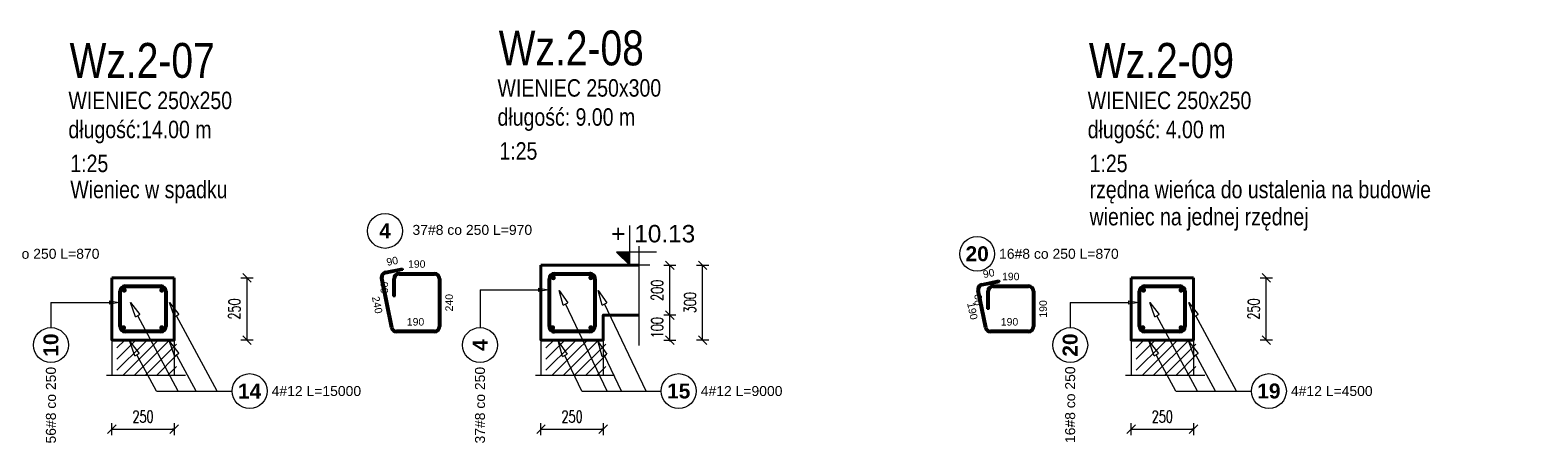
# Model space of a CAD drawing. Extents: x -1474 to 1682781, y -676111 to 75879.
# Tile 10 of 12: x 1676733 to 1682781, y -674090 to -672437. Entities that reach past the tile are written whole.
import ezdxf
from ezdxf.enums import TextEntityAlignment as Align

# ---------------------------------------------------------------- set-up
doc = ezdxf.new("R2010")
doc.units = 0
doc.header["$LTSCALE"] = 10
doc.header["$MEASUREMENT"] = 0
doc.linetypes.add('HIDDEN', pattern=[0.375, 0.25, -0.125])
for name, color, linetype, lineweight in [('P-Linia1', 3, 'Continuous', 40), ('P-Linia3', 6, 'Continuous', 60), ('P-Linia4', 253, 'Continuous', 5), ('P-Przerywana', 13, 'HIDDEN', 9), ('P-Szraf', 251, 'Continuous', 5), ('P-Wymiar', 254, 'Continuous', 9), ('RCAD_deskowanie', 3, 'Continuous', 40)]:
    doc.layers.add(name, color=color, linetype=linetype, lineweight=lineweight)
for name, color, linetype in [('RCAD_kształt pręta', 7, 'Continuous'), ('RCAD_opis kształtu pręta', 7, 'Continuous'), ('RCAD_opis rozkładu', 7, 'Continuous'), ('RCAD_pręt wyrzucony', 130, 'Continuous'), ('RCAD_pręty punktowe', 7, 'Continuous'), ('RCAD_symbole graficzne', 7, 'Continuous')]:
    doc.layers.add(name, color=color, linetype=linetype)
doc.styles.add('ROMANS', font='romans.shx', dxfattribs={"width": 0.7})
doc.styles.add('SIMPLEX', font='arial.ttf', dxfattribs={"width": 0.8})
doc.styles.add('style1', font='arial.ttf')
doc.styles.add('style3', font='arialbd.ttf')
doc.dimstyles.new('A25', dxfattribs={"dimscale": 27, "dimtxt": 1.75, "dimasz": 0.05, "dimexe": 0, "dimexo": 0, "dimgap": 1, "dimtad": 1, "dimdec": 4, "dimrnd": 0.1, "dimdsep": 46, "dimtxsty": 'ROMANS', "dimblk": '[[[[[[[[', "dimcen": 2, "dimdle": 2, "dimse1": 1, "dimse2": 1, "dimclrd": 256, "dimclrt": 1, "dimadec": 0, "dimazin": 0, "dimtfac": 1, "dimtdec": 4, "dimtix": 1, "dimtmove": 2, "dimatfit": 3, "dimldrblk": '[[[[[[[[', "dimfxl": 0, "dimtvp": 0.6, "dimtolj": 1, "dimlwd": -1, "dimarcsym": 0})

# ---------------------------------------------------------------- blocks, each defined once
blk = doc.blocks.new('[[[[[[[[')
at = {"layer": 'P-Wymiar'}
for p, q in [((-12.7, -12.7), (12.7, 12.7)), ((0, 0), (-4.6, 0)), ((0, 18), (0, -18))]:
    blk.add_line(p, q, dxfattribs=at)
blk = doc.blocks.new('*D167')
at = {"layer": 'Defpoints', "color": 0, "transparency": 16777216}
for p in [(1677310.7, -673431.2), (1677603, -673431.2), (1677204.2, -673681.2)]:
    blk.add_point(p, dxfattribs=at)
at = {"layer": 'P-Wymiar', "transparency": 16777216}
blk.add_line((1677603, -673679.9), (1677603, -673432.6), dxfattribs=at)
at = {"layer": 'P-Wymiar', "transparency": 16777216, "xscale": 1.35, "yscale": 1.35, "zscale": 1.35}
for p, rotation in [((1677603, -673431.2), 90), ((1677603, -673681.2), 270)]:
    blk.add_blockref('[[[[[[[[', p, dxfattribs=dict(at, rotation=rotation))
at = {"layer": 'P-Wymiar', "color": 1, "transparency": 16777216, "insert": (1677552.4, -673556.2), "char_height": 47.25, "attachment_point": 5, "rotation": 90, "style": 'ROMANS'}
blk.add_mtext('\\A1;250', dxfattribs=at)
blk = doc.blocks.new('*D168')
at = {"layer": 'Defpoints', "color": 0, "transparency": 16777216}
for p in [(1677060.7, -673751.6), (1677310.7, -673751.6), (1677310.7, -674039.1)]:
    blk.add_point(p, dxfattribs=at)
at = {"layer": 'P-Wymiar', "transparency": 16777216}
blk.add_line((1677062.1, -674039.1), (1677309.4, -674039.1), dxfattribs=at)
at = {"layer": 'P-Wymiar', "transparency": 16777216, "xscale": 1.35, "yscale": 1.35, "zscale": 1.35, "rotation": 180}
blk.add_blockref('[[[[[[[[', (1677060.7, -674039.1), dxfattribs=at)
at = {"layer": 'P-Wymiar', "transparency": 16777216, "xscale": 1.35, "yscale": 1.35, "zscale": 1.35}
blk.add_blockref('[[[[[[[[', (1677310.7, -674039.1), dxfattribs=at)
at = {"layer": 'P-Wymiar', "color": 1, "transparency": 16777216, "insert": (1677185.7, -673988.4), "char_height": 47.25, "attachment_point": 5, "style": 'ROMANS'}
blk.add_mtext('\\A1;250', dxfattribs=at)
blk = doc.blocks.new('*D169')
at = {"layer": 'Defpoints', "color": 0, "transparency": 16777216}
for p in [(1679175.1, -673581.2), (1679299, -673581.2), (1679032.1, -673681.2)]:
    blk.add_point(p, dxfattribs=at)
at = {"layer": 'P-Wymiar', "transparency": 16777216}
for p, q in [((1679299, -673579.9), (1679299, -673578.5)), ((1679299, -673681.2), (1679299, -673581.2)), ((1679299, -673682.6), (1679299, -673683.9))]:
    blk.add_line(p, q, dxfattribs=at)
at = {"layer": 'P-Wymiar', "transparency": 16777216, "xscale": 1.35, "yscale": 1.35, "zscale": 1.35}
for p, rotation in [((1679299, -673581.2), 270), ((1679299, -673681.2), 90)]:
    blk.add_blockref('[[[[[[[[', p, dxfattribs=dict(at, rotation=rotation))
at = {"layer": 'P-Wymiar', "color": 1, "transparency": 16777216, "insert": (1679248.4, -673631.2), "char_height": 47.25, "attachment_point": 5, "rotation": 90, "style": 'ROMANS'}
blk.add_mtext('\\A1;100', dxfattribs=at)
blk = doc.blocks.new('*D170')
at = {"layer": 'Defpoints', "color": 0, "transparency": 16777216}
for p in [(1679175.1, -673381.2), (1679299, -673381.2), (1679175.1, -673581.2)]:
    blk.add_point(p, dxfattribs=at)
at = {"layer": 'P-Wymiar', "transparency": 16777216}
blk.add_line((1679299, -673579.9), (1679299, -673382.6), dxfattribs=at)
at = {"layer": 'P-Wymiar', "transparency": 16777216, "xscale": 1.35, "yscale": 1.35, "zscale": 1.35}
for p, rotation in [((1679299, -673381.2), 90), ((1679299, -673581.2), 270)]:
    blk.add_blockref('[[[[[[[[', p, dxfattribs=dict(at, rotation=rotation))
at = {"layer": 'P-Wymiar', "color": 1, "transparency": 16777216, "insert": (1679248.4, -673481.2), "char_height": 47.25, "attachment_point": 5, "rotation": 90, "style": 'ROMANS'}
blk.add_mtext('\\A1;200', dxfattribs=at)
blk = doc.blocks.new('*D171')
at = {"layer": 'Defpoints', "color": 0, "transparency": 16777216}
for p in [(1679175.1, -673381.2), (1679430.9, -673381.2), (1679032.1, -673681.2)]:
    blk.add_point(p, dxfattribs=at)
at = {"layer": 'P-Wymiar', "transparency": 16777216}
blk.add_line((1679430.9, -673679.9), (1679430.9, -673382.6), dxfattribs=at)
at = {"layer": 'P-Wymiar', "transparency": 16777216, "xscale": 1.35, "yscale": 1.35, "zscale": 1.35}
for p, rotation in [((1679430.9, -673381.2), 90), ((1679430.9, -673681.2), 270)]:
    blk.add_blockref('[[[[[[[[', p, dxfattribs=dict(at, rotation=rotation))
at = {"layer": 'P-Wymiar', "color": 1, "transparency": 16777216, "insert": (1679380.3, -673531.2), "char_height": 47.25, "attachment_point": 5, "rotation": 90, "style": 'ROMANS'}
blk.add_mtext('\\A1;300', dxfattribs=at)
blk = doc.blocks.new('*D172')
at = {"layer": 'Defpoints', "color": 0, "transparency": 16777216}
for p in [(1678782.1, -673751.6), (1679032.1, -673751.6), (1679032.1, -674039.1)]:
    blk.add_point(p, dxfattribs=at)
at = {"layer": 'P-Wymiar', "transparency": 16777216}
blk.add_line((1678783.5, -674039.1), (1679030.8, -674039.1), dxfattribs=at)
at = {"layer": 'P-Wymiar', "transparency": 16777216, "xscale": 1.35, "yscale": 1.35, "zscale": 1.35, "rotation": 180}
blk.add_blockref('[[[[[[[[', (1678782.1, -674039.1), dxfattribs=at)
at = {"layer": 'P-Wymiar', "transparency": 16777216, "xscale": 1.35, "yscale": 1.35, "zscale": 1.35}
blk.add_blockref('[[[[[[[[', (1679032.1, -674039.1), dxfattribs=at)
at = {"layer": 'P-Wymiar', "color": 1, "transparency": 16777216, "insert": (1678907.1, -673988.4), "char_height": 47.25, "attachment_point": 5, "style": 'ROMANS'}
blk.add_mtext('\\A1;250', dxfattribs=at)
blk = doc.blocks.new('*D173')
at = {"layer": 'Defpoints', "color": 0, "transparency": 16777216}
for p in [(1681399.8, -673431.2), (1681692.1, -673431.2), (1681293.3, -673681.2)]:
    blk.add_point(p, dxfattribs=at)
at = {"layer": 'P-Wymiar', "transparency": 16777216}
blk.add_line((1681692.1, -673679.9), (1681692.1, -673432.6), dxfattribs=at)
at = {"layer": 'P-Wymiar', "transparency": 16777216, "xscale": 1.35, "yscale": 1.35, "zscale": 1.35}
for p, rotation in [((1681692.1, -673431.2), 90), ((1681692.1, -673681.2), 270)]:
    blk.add_blockref('[[[[[[[[', p, dxfattribs=dict(at, rotation=rotation))
at = {"layer": 'P-Wymiar', "color": 1, "transparency": 16777216, "insert": (1681641.5, -673556.2), "char_height": 47.25, "attachment_point": 5, "rotation": 90, "style": 'ROMANS'}
blk.add_mtext('\\A1;250', dxfattribs=at)
blk = doc.blocks.new('*D174')
at = {"layer": 'Defpoints', "color": 0, "transparency": 16777216}
for p in [(1681149.8, -673751.6), (1681399.8, -673751.6), (1681399.8, -674039.1)]:
    blk.add_point(p, dxfattribs=at)
at = {"layer": 'P-Wymiar', "transparency": 16777216}
blk.add_line((1681151.1, -674039.1), (1681398.4, -674039.1), dxfattribs=at)
at = {"layer": 'P-Wymiar', "transparency": 16777216, "xscale": 1.35, "yscale": 1.35, "zscale": 1.35, "rotation": 180}
blk.add_blockref('[[[[[[[[', (1681149.8, -674039.1), dxfattribs=at)
at = {"layer": 'P-Wymiar', "transparency": 16777216, "xscale": 1.35, "yscale": 1.35, "zscale": 1.35}
blk.add_blockref('[[[[[[[[', (1681399.8, -674039.1), dxfattribs=at)
at = {"layer": 'P-Wymiar', "color": 1, "transparency": 16777216, "insert": (1681274.8, -673988.4), "char_height": 47.25, "attachment_point": 5, "style": 'ROMANS'}
blk.add_mtext('\\A1;250', dxfattribs=at)

msp = doc.modelspace()

# ---------------------------------------------------------------- hatches: boundary and pattern name
at = {"layer": 'P-Szraf'}
h = msp.add_hatch(dxfattribs=at)
h.set_pattern_fill('ANSI31', color=256, scale=10)
h.set_pattern_definition([(45, (5837.24, -25221.298), (-22.4506403, 22.4506403), [])])
h.paths.add_polyline_path([(1677320.70443, -673681.21619), (1677163.98719, -673681.21619), (1677206.60715, -673721.98307), (1677311.72796, -673821.95338), (1677320.70443, -673821.95338)])
h.paths.add_polyline_path([(1677080.70443, -673681.21619), (1677080.70443, -673821.95338), (1677311.72796, -673821.95338), (1677206.60715, -673721.98307), (1677163.56644, -673681.21619)])
h = msp.add_hatch(dxfattribs=at)
h.set_pattern_fill('ANSI31', color=256, scale=10)
h.set_pattern_definition([(45, (7558.677, -25221.298), (-22.4506403, 22.4506403), [])])
h.paths.add_polyline_path([(1679042.14107, -673681.21619), (1678885.42383, -673681.21619), (1678928.04379, -673721.98307), (1679033.1646, -673821.95338), (1679042.14107, -673821.95338)])
h.paths.add_polyline_path([(1678802.14107, -673681.21619), (1678802.14107, -673821.95338), (1679033.1646, -673821.95338), (1678928.04379, -673721.98307), (1678885.00308, -673681.21619)])
h = msp.add_hatch(dxfattribs=at)
h.set_pattern_fill('ANSI31', color=256, scale=10)
h.set_pattern_definition([(45, (9926.324, -25221.298), (-22.4506403, 22.4506403), [])])
h.paths.add_polyline_path([(1681409.78867, -673681.21619), (1681253.07142, -673681.21619), (1681295.69139, -673721.98307), (1681400.8122, -673821.95338), (1681409.78867, -673821.95338)])
h.paths.add_polyline_path([(1681169.78867, -673681.21619), (1681169.78867, -673821.95338), (1681400.8122, -673821.95338), (1681295.69139, -673721.98307), (1681252.65068, -673681.21619)])
at = {"layer": 'RCAD_kształt pręta'}
h = msp.add_hatch(color=4, dxfattribs=at)
edge = h.paths.add_edge_path(flags=0)
edge.add_line((1678836.14107, -673411.21619), (1678836.14107, -673419.21619))
edge.add_arc((1678836.14107, -673435.21619), 16, 90.000000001, 180.000000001)
edge.add_line((1678820.14107, -673435.21619), (1678812.14107, -673435.21619))
edge.add_arc((1678836.14107, -673435.21619), 24, 450.000000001, 540, ccw=False)
h = msp.add_hatch(color=4, dxfattribs=at)
edge = h.paths.add_edge_path(flags=0)
edge.add_line((1678836.14107, -673411.21619), (1678836.14107, -673419.21619))
edge.add_arc((1678836.14107, -673435.21619), 16, 90.000000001, 180.000000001)
edge.add_line((1678820.14107, -673435.21619), (1678812.14107, -673435.21619))
edge.add_arc((1678836.14107, -673435.21619), 24, 450.000000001, 540, ccw=False)
for points in [[(1678820.14107, -673505.21619), (1678812.14107, -673505.21619), (1678812.14107, -673435.21619), (1678820.14107, -673435.21619)], [(1678820.14107, -673627.21619), (1678812.14107, -673627.21619), (1678812.14107, -673435.21619), (1678820.14107, -673435.21619)], [(1678836.14107, -673419.21619), (1678836.14107, -673411.21619), (1678978.14107, -673411.21619), (1678978.14107, -673419.21619)], [(1678836.14107, -673419.21619), (1678836.14107, -673411.21619), (1678906.14107, -673411.21619), (1678906.14107, -673419.21619)], [(1678994.14107, -673435.21619), (1679002.14107, -673435.21619), (1679002.14107, -673627.21619), (1678994.14107, -673627.21619)], [(1677098.70443, -673555.21619), (1677090.70443, -673555.21619), (1677090.70443, -673485.21619), (1677098.70443, -673485.21619)], [(1677098.70443, -673627.21619), (1677090.70443, -673627.21619), (1677090.70443, -673485.21619), (1677098.70443, -673485.21619)], [(1677114.70443, -673469.21619), (1677114.70443, -673461.21619), (1677256.70443, -673461.21619), (1677256.70443, -673469.21619)], [(1677114.70443, -673469.21619), (1677114.70443, -673461.21619), (1677184.70443, -673461.21619), (1677184.70443, -673469.21619)], [(1677272.70443, -673485.21619), (1677280.70443, -673485.21619), (1677280.70443, -673627.21619), (1677272.70443, -673627.21619)], [(1681187.78867, -673555.21619), (1681179.78867, -673555.21619), (1681179.78867, -673485.21619), (1681187.78867, -673485.21619)], [(1681187.78867, -673627.21619), (1681179.78867, -673627.21619), (1681179.78867, -673485.21619), (1681187.78867, -673485.21619)], [(1681203.78867, -673469.21619), (1681203.78867, -673461.21619), (1681345.78867, -673461.21619), (1681345.78867, -673469.21619)], [(1681203.78867, -673469.21619), (1681203.78867, -673461.21619), (1681273.78867, -673461.21619), (1681273.78867, -673469.21619)], [(1681361.78867, -673485.21619), (1681369.78867, -673485.21619), (1681369.78867, -673627.21619), (1681361.78867, -673627.21619)], [(1677256.70443, -673643.21619), (1677256.70443, -673651.21619), (1677114.70443, -673651.21619), (1677114.70443, -673643.21619)], [(1678978.14107, -673643.21619), (1678978.14107, -673651.21619), (1678836.14107, -673651.21619), (1678836.14107, -673643.21619)], [(1681345.78867, -673643.21619), (1681345.78867, -673651.21619), (1681203.78867, -673651.21619), (1681203.78867, -673643.21619)]]:
    msp.add_hatch(color=4, dxfattribs=at).paths.add_polyline_path(points, flags=0)
h = msp.add_hatch(color=4, dxfattribs=at)
edge = h.paths.add_edge_path(flags=0)
edge.add_line((1679002.14107, -673435.21619), (1678994.14107, -673435.21619))
edge.add_arc((1678978.14107, -673435.21619), 16, -0.000000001, 90)
edge.add_line((1678978.14107, -673419.21619), (1678978.14107, -673411.21619))
edge.add_arc((1678978.14107, -673435.21619), 24, 359.999999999, 450.000000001, ccw=False)
h = msp.add_hatch(color=4, dxfattribs=at)
edge = h.paths.add_edge_path(flags=0)
edge.add_line((1677114.70443, -673461.21619), (1677114.70443, -673469.21619))
edge.add_arc((1677114.70443, -673485.21619), 16, 90, 180)
edge.add_line((1677098.70443, -673485.21619), (1677090.70443, -673485.21619))
edge.add_arc((1677114.70443, -673485.21619), 24, 450, 540, ccw=False)
h = msp.add_hatch(color=4, dxfattribs=at)
edge = h.paths.add_edge_path(flags=0)
edge.add_line((1677114.70443, -673461.21619), (1677114.70443, -673469.21619))
edge.add_arc((1677114.70443, -673485.21619), 16, 90, 180)
edge.add_line((1677098.70443, -673485.21619), (1677090.70443, -673485.21619))
edge.add_arc((1677114.70443, -673485.21619), 24, 450, 540, ccw=False)
h = msp.add_hatch(color=4, dxfattribs=at)
edge = h.paths.add_edge_path(flags=0)
edge.add_line((1677280.70443, -673485.21619), (1677272.70443, -673485.21619))
edge.add_arc((1677256.70443, -673485.21619), 16, 0, 90)
edge.add_line((1677256.70443, -673469.21619), (1677256.70443, -673461.21619))
edge.add_arc((1677256.70443, -673485.21619), 24, 360, 450, ccw=False)
h = msp.add_hatch(color=4, dxfattribs=at)
edge = h.paths.add_edge_path(flags=0)
edge.add_line((1681203.78867, -673461.21619), (1681203.78867, -673469.21619))
edge.add_arc((1681203.78867, -673485.21619), 16, 90, 180)
edge.add_line((1681187.78867, -673485.21619), (1681179.78867, -673485.21619))
edge.add_arc((1681203.78867, -673485.21619), 24, 450, 540, ccw=False)
h = msp.add_hatch(color=4, dxfattribs=at)
edge = h.paths.add_edge_path(flags=0)
edge.add_line((1681203.78867, -673461.21619), (1681203.78867, -673469.21619))
edge.add_arc((1681203.78867, -673485.21619), 16, 90, 180)
edge.add_line((1681187.78867, -673485.21619), (1681179.78867, -673485.21619))
edge.add_arc((1681203.78867, -673485.21619), 24, 450, 540, ccw=False)
h = msp.add_hatch(color=4, dxfattribs=at)
edge = h.paths.add_edge_path(flags=0)
edge.add_line((1681369.78867, -673485.21619), (1681361.78867, -673485.21619))
edge.add_arc((1681345.78867, -673485.21619), 16, 0, 90)
edge.add_line((1681345.78867, -673469.21619), (1681345.78867, -673461.21619))
edge.add_arc((1681345.78867, -673485.21619), 24, 360, 450, ccw=False)
h = msp.add_hatch(color=4, dxfattribs=at)
edge = h.paths.add_edge_path(flags=0)
edge.add_line((1677090.70443, -673627.21619), (1677098.70443, -673627.21619))
edge.add_arc((1677114.70443, -673627.21619), 16, -180, -90)
edge.add_line((1677114.70443, -673643.21619), (1677114.70443, -673651.21619))
edge.add_arc((1677114.70443, -673627.21619), 24, 180, 270, ccw=False)
h = msp.add_hatch(color=4, dxfattribs=at)
edge = h.paths.add_edge_path(flags=0)
edge.add_line((1677256.70443, -673651.21619), (1677256.70443, -673643.21619))
edge.add_arc((1677256.70443, -673627.21619), 16, -90, 0)
edge.add_line((1677272.70443, -673627.21619), (1677280.70443, -673627.21619))
edge.add_arc((1677256.70443, -673627.21619), 24, 270, 360, ccw=False)
h = msp.add_hatch(color=4, dxfattribs=at)
edge = h.paths.add_edge_path(flags=0)
edge.add_line((1678812.14107, -673627.21619), (1678820.14107, -673627.21619))
edge.add_arc((1678836.14107, -673627.21619), 16, 179.999999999, 270)
edge.add_line((1678836.14107, -673643.21619), (1678836.14107, -673651.21619))
edge.add_arc((1678836.14107, -673627.21619), 24, 539.999999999, 630.000000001, ccw=False)
h = msp.add_hatch(color=4, dxfattribs=at)
edge = h.paths.add_edge_path(flags=0)
edge.add_line((1678978.14107, -673651.21619), (1678978.14107, -673643.21619))
edge.add_arc((1678978.14107, -673627.21619), 16, -89.999999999, 0.000000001)
edge.add_line((1678994.14107, -673627.21619), (1679002.14107, -673627.21619))
edge.add_arc((1678978.14107, -673627.21619), 24, 270.000000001, 360, ccw=False)
h = msp.add_hatch(color=4, dxfattribs=at)
edge = h.paths.add_edge_path(flags=0)
edge.add_line((1681179.78867, -673627.21619), (1681187.78867, -673627.21619))
edge.add_arc((1681203.78867, -673627.21619), 16, -180, -90)
edge.add_line((1681203.78867, -673643.21619), (1681203.78867, -673651.21619))
edge.add_arc((1681203.78867, -673627.21619), 24, 180, 270, ccw=False)
h = msp.add_hatch(color=4, dxfattribs=at)
edge = h.paths.add_edge_path(flags=0)
edge.add_line((1681345.78867, -673651.21619), (1681345.78867, -673643.21619))
edge.add_arc((1681345.78867, -673627.21619), 16, -90, 0)
edge.add_line((1681361.78867, -673627.21619), (1681369.78867, -673627.21619))
edge.add_arc((1681345.78867, -673627.21619), 24, 270, 360, ccw=False)
at = {"layer": 'RCAD_pręt wyrzucony'}
h = msp.add_hatch(color=4, dxfattribs=at)
edge = h.paths.add_edge_path(flags=0)
edge.add_line((1678158.23292, -673405.87007), (1678159.82227, -673413.71061))
edge.add_arc((1678163.00098, -673429.39167), 16, -258.540844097, -168.540844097)
edge.add_line((1678147.31991, -673432.57038), (1678139.47938, -673434.15974))
edge.add_arc((1678163.00098, -673429.39167), 24, 101.459155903, 191.459155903, ccw=False)
for points in [[(1678187.42093, -673630.3949), (1678179.5804, -673631.98426), (1678139.47938, -673434.15974), (1678147.31991, -673432.57038)], [(1678159.82227, -673413.71061), (1678158.23292, -673405.87007), (1678226.83758, -673391.96322), (1678228.42693, -673399.80375)], [(1678196.95004, -673505.21619), (1678188.95004, -673505.21619), (1678188.95004, -673435.21619), (1678196.95004, -673435.21619)], [(1678212.95004, -673419.21619), (1678212.95004, -673411.21619), (1678354.95004, -673411.21619), (1678354.95004, -673419.21619)], [(1678370.95004, -673435.21619), (1678378.95004, -673435.21619), (1678378.95004, -673627.21619), (1678370.95004, -673627.21619)], [(1680552.71158, -673462.71394), (1680551.12223, -673454.8734), (1680619.72689, -673440.96655), (1680621.31624, -673448.80708)], [(1680570.37677, -673630.3949), (1680562.53624, -673631.98426), (1680532.36869, -673483.16307), (1680540.20922, -673481.57371)], [(1680579.90588, -673555.21619), (1680571.90588, -673555.21619), (1680571.90588, -673485.21619), (1680579.90588, -673485.21619)], [(1680595.90588, -673469.21619), (1680595.90588, -673461.21619), (1680737.90588, -673461.21619), (1680737.90588, -673469.21619)], [(1680753.90588, -673485.21619), (1680761.90588, -673485.21619), (1680761.90588, -673627.21619), (1680753.90588, -673627.21619)], [(1678354.95004, -673643.21619), (1678354.95004, -673651.21619), (1678203.102, -673651.21619), (1678203.102, -673643.21619)], [(1680737.90588, -673643.21619), (1680737.90588, -673651.21619), (1680586.05784, -673651.21619), (1680586.05784, -673643.21619)]]:
    msp.add_hatch(color=4, dxfattribs=at).paths.add_polyline_path(points, flags=0)
h = msp.add_hatch(color=4, dxfattribs=at)
edge = h.paths.add_edge_path(flags=0)
edge.add_line((1678212.95004, -673411.21619), (1678212.95004, -673419.21619))
edge.add_arc((1678212.95004, -673435.21619), 16, 90, 180)
edge.add_line((1678196.95004, -673435.21619), (1678188.95004, -673435.21619))
edge.add_arc((1678212.95004, -673435.21619), 24, 450, 540, ccw=False)
h = msp.add_hatch(color=4, dxfattribs=at)
edge = h.paths.add_edge_path(flags=0)
edge.add_line((1678378.95004, -673435.21619), (1678370.95004, -673435.21619))
edge.add_arc((1678354.95004, -673435.21619), 16, 0, 90)
edge.add_line((1678354.95004, -673419.21619), (1678354.95004, -673411.21619))
edge.add_arc((1678354.95004, -673435.21619), 24, 360, 450, ccw=False)
h = msp.add_hatch(color=4, dxfattribs=at)
edge = h.paths.add_edge_path(flags=0)
edge.add_line((1680551.12223, -673454.8734), (1680552.71158, -673462.71394))
edge.add_arc((1680555.89029, -673478.395), 16, -258.540844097, -168.540844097)
edge.add_line((1680540.20922, -673481.57371), (1680532.36869, -673483.16307))
edge.add_arc((1680555.89029, -673478.395), 24, 101.459155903, 191.459155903, ccw=False)
h = msp.add_hatch(color=4, dxfattribs=at)
edge = h.paths.add_edge_path(flags=0)
edge.add_line((1680595.90588, -673461.21619), (1680595.90588, -673469.21619))
edge.add_arc((1680595.90588, -673485.21619), 16, 90, 180)
edge.add_line((1680579.90588, -673485.21619), (1680571.90588, -673485.21619))
edge.add_arc((1680595.90588, -673485.21619), 24, 450, 540, ccw=False)
h = msp.add_hatch(color=4, dxfattribs=at)
edge = h.paths.add_edge_path(flags=0)
edge.add_line((1680761.90588, -673485.21619), (1680753.90588, -673485.21619))
edge.add_arc((1680737.90588, -673485.21619), 16, 0, 90)
edge.add_line((1680737.90588, -673469.21619), (1680737.90588, -673461.21619))
edge.add_arc((1680737.90588, -673485.21619), 24, 360, 450, ccw=False)
h = msp.add_hatch(color=4, dxfattribs=at)
edge = h.paths.add_edge_path(flags=0)
edge.add_line((1678179.5804, -673631.98426), (1678187.42093, -673630.3949))
edge.add_arc((1678203.102, -673627.21619), 16, -168.540844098, -90)
edge.add_line((1678203.102, -673643.21619), (1678203.102, -673651.21619))
edge.add_arc((1678203.102, -673627.21619), 24, 191.459155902, 270, ccw=False)
h = msp.add_hatch(color=4, dxfattribs=at)
edge = h.paths.add_edge_path(flags=0)
edge.add_line((1678354.95004, -673651.21619), (1678354.95004, -673643.21619))
edge.add_arc((1678354.95004, -673627.21619), 16, -90, 0)
edge.add_line((1678370.95004, -673627.21619), (1678378.95004, -673627.21619))
edge.add_arc((1678354.95004, -673627.21619), 24, 270, 360, ccw=False)
h = msp.add_hatch(color=4, dxfattribs=at)
edge = h.paths.add_edge_path(flags=0)
edge.add_line((1680562.53624, -673631.98426), (1680570.37677, -673630.3949))
edge.add_arc((1680586.05784, -673627.21619), 16, -168.540844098, -90)
edge.add_line((1680586.05784, -673643.21619), (1680586.05784, -673651.21619))
edge.add_arc((1680586.05784, -673627.21619), 24, 191.459155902, 270, ccw=False)
h = msp.add_hatch(color=4, dxfattribs=at)
edge = h.paths.add_edge_path(flags=0)
edge.add_line((1680737.90588, -673651.21619), (1680737.90588, -673643.21619))
edge.add_arc((1680737.90588, -673627.21619), 16, -90, 0)
edge.add_line((1680753.90588, -673627.21619), (1680761.90588, -673627.21619))
edge.add_arc((1680737.90588, -673627.21619), 24, 270, 360, ccw=False)
at = {"layer": 'RCAD_pręty punktowe'}
h = msp.add_hatch(color=1, dxfattribs=at)
edge = h.paths.add_edge_path(flags=0)
edge.add_arc((1678831.72923, -673430.97355), 10, 0, 360, ccw=False)
h = msp.add_hatch(color=1, dxfattribs=at)
edge = h.paths.add_edge_path(flags=0)
edge.add_arc((1678982.38372, -673430.97355), 10, 0, 360, ccw=False)
h = msp.add_hatch(color=1, dxfattribs=at)
edge = h.paths.add_edge_path(flags=0)
edge.add_arc((1677110.29259, -673480.97355), 10, 0, 360, ccw=False)
h = msp.add_hatch(color=1, dxfattribs=at)
edge = h.paths.add_edge_path(flags=0)
edge.add_arc((1677260.94707, -673480.97355), 10, 0, 360, ccw=False)
h = msp.add_hatch(color=1, dxfattribs=at)
edge = h.paths.add_edge_path(flags=0)
edge.add_arc((1681199.37683, -673480.97355), 10, 0, 360, ccw=False)
h = msp.add_hatch(color=1, dxfattribs=at)
edge = h.paths.add_edge_path(flags=0)
edge.add_arc((1681350.03131, -673480.97355), 10, 0, 360, ccw=False)
h = msp.add_hatch(color=1, dxfattribs=at)
edge = h.paths.add_edge_path(flags=0)
edge.add_arc((1677107.47925, -673631.45884), 10, 0, 360, ccw=False)
h = msp.add_hatch(color=1, dxfattribs=at)
edge = h.paths.add_edge_path(flags=0)
edge.add_arc((1677260.94707, -673631.45884), 10, 0, 360, ccw=False)
h = msp.add_hatch(color=1, dxfattribs=at)
edge = h.paths.add_edge_path(flags=0)
edge.add_arc((1678828.91589, -673631.45884), 10, 0, 360, ccw=False)
h = msp.add_hatch(color=1, dxfattribs=at)
edge = h.paths.add_edge_path(flags=0)
edge.add_arc((1678982.38372, -673631.45884), 10, 0, 360, ccw=False)
h = msp.add_hatch(color=1, dxfattribs=at)
edge = h.paths.add_edge_path(flags=0)
edge.add_arc((1681196.56348, -673631.45884), 10, 0, 360, ccw=False)
h = msp.add_hatch(color=1, dxfattribs=at)
edge = h.paths.add_edge_path(flags=0)
edge.add_arc((1681350.03131, -673631.45884), 10, 0, 360, ccw=False)
at = {"layer": 'RCAD_symbole graficzne'}
msp.add_hatch(color=1, dxfattribs=at).paths.add_polyline_path([(1679085.31166, -673327.88286), (1679138.645, -673381.21619), (1679138.645, -673327.88286)], flags=0)

# ---------------------------------------------------------------- linework, layer by layer
at = {"layer": 'P-Linia1'}
for points in [[(1678782.14107, -673381.21619), (1679032.14107, -673381.21619)], [(1677060.70443, -673431.21619), (1677310.70443, -673431.21619)], [(1681149.78867, -673431.21619), (1681399.78867, -673431.21619)]]:
    msp.add_lwpolyline(points, dxfattribs=at)
at = {"layer": 'P-Linia4'}
for points in [[(1678782.14107, -673381.21619), (1678782.14107, -673381.21619)], [(1677060.70443, -673431.21619), (1677060.70443, -673431.21619)], [(1681149.78867, -673431.21619), (1681149.78867, -673431.21619)], [(1677060.70443, -673681.21619), (1677060.70443, -673821.95338)], [(1677060.70443, -673681.21619), (1677310.70443, -673681.21619)], [(1677310.70443, -673681.21619), (1677310.70443, -673821.95338)], [(1678782.14107, -673681.21619), (1678782.14107, -673821.95338)], [(1678782.14107, -673681.21619), (1679032.14107, -673681.21619)], [(1679032.14107, -673681.21619), (1679032.14107, -673821.95338)], [(1681149.78867, -673681.21619), (1681149.78867, -673821.95338)], [(1681149.78867, -673681.21619), (1681399.78867, -673681.21619)], [(1681399.78867, -673681.21619), (1681399.78867, -673821.95338)]]:
    msp.add_lwpolyline(points, dxfattribs=at)
at = {"layer": 'P-Przerywana'}
for points in [[(1679175.08547, -673303.63548), (1679175.08547, -673704.33915)], [(1677038.70644, -673821.95338), (1677356.28751, -673821.95338)], [(1678760.14308, -673821.95338), (1679077.72415, -673821.95338)], [(1681127.79068, -673821.95338), (1681445.37175, -673821.95338)]]:
    msp.add_lwpolyline(points, dxfattribs=at)
at = {"layer": 'RCAD_deskowanie'}
for points in [[(1678782.14107, -673381.21619), (1678782.14107, -673681.21619), (1679032.14107, -673681.21619), (1679032.14107, -673581.21619), (1679175.08547, -673581.21619)], [(1679032.14107, -673381.21619), (1679175.08547, -673381.21619)], [(1677060.70443, -673431.21619), (1677060.70443, -673681.21619), (1677310.70443, -673681.21619), (1677310.70443, -673581.21619), (1677310.70443, -673431.21619)], [(1681149.78867, -673431.21619), (1681149.78867, -673681.21619), (1681399.78867, -673681.21619), (1681399.78867, -673581.21619), (1681399.78867, -673431.21619)]]:
    msp.add_lwpolyline(points, dxfattribs=at)
at = {"layer": 'RCAD_kształt pręta', "color": 4}
for p, q in [((1678812.14107, -673505.21619), (1678812.14107, -673435.21619)), ((1678812.14107, -673627.21619), (1678812.14107, -673435.21619)), ((1678820.14107, -673505.21619), (1678820.14107, -673435.21619)), ((1678820.14107, -673627.21619), (1678820.14107, -673435.21619)), ((1678836.14107, -673411.21619), (1678978.14107, -673411.21619)), ((1678836.14107, -673411.21619), (1678906.14107, -673411.21619)), ((1678836.14107, -673419.21619), (1678978.14107, -673419.21619)), ((1678836.14107, -673419.21619), (1678906.14107, -673419.21619)), ((1678906.14107, -673411.21619), (1678906.14107, -673419.21619)), ((1678994.14107, -673435.21619), (1678994.14107, -673627.21619)), ((1679002.14107, -673435.21619), (1679002.14107, -673627.21619)), ((1677090.70443, -673555.21619), (1677090.70443, -673485.21619)), ((1677090.70443, -673627.21619), (1677090.70443, -673485.21619)), ((1677098.70443, -673555.21619), (1677098.70443, -673485.21619)), ((1677098.70443, -673627.21619), (1677098.70443, -673485.21619)), ((1677114.70443, -673461.21619), (1677256.70443, -673461.21619)), ((1677114.70443, -673461.21619), (1677184.70443, -673461.21619)), ((1677114.70443, -673469.21619), (1677256.70443, -673469.21619)), ((1677114.70443, -673469.21619), (1677184.70443, -673469.21619)), ((1677184.70443, -673461.21619), (1677184.70443, -673469.21619)), ((1677272.70443, -673485.21619), (1677272.70443, -673627.21619)), ((1677280.70443, -673485.21619), (1677280.70443, -673627.21619)), ((1681179.78867, -673555.21619), (1681179.78867, -673485.21619)), ((1681179.78867, -673627.21619), (1681179.78867, -673485.21619)), ((1681187.78867, -673555.21619), (1681187.78867, -673485.21619)), ((1681187.78867, -673627.21619), (1681187.78867, -673485.21619)), ((1681203.78867, -673461.21619), (1681345.78867, -673461.21619)), ((1681203.78867, -673461.21619), (1681273.78867, -673461.21619)), ((1681203.78867, -673469.21619), (1681345.78867, -673469.21619)), ((1681203.78867, -673469.21619), (1681273.78867, -673469.21619)), ((1681273.78867, -673461.21619), (1681273.78867, -673469.21619)), ((1681361.78867, -673485.21619), (1681361.78867, -673627.21619)), ((1681369.78867, -673485.21619), (1681369.78867, -673627.21619)), ((1677090.70443, -673555.21619), (1677098.70443, -673555.21619)), ((1678812.14107, -673505.21619), (1678820.14107, -673505.21619)), ((1681179.78867, -673555.21619), (1681187.78867, -673555.21619)), ((1677256.70443, -673643.21619), (1677114.70443, -673643.21619)), ((1677256.70443, -673651.21619), (1677114.70443, -673651.21619)), ((1678978.14107, -673643.21619), (1678836.14107, -673643.21619)), ((1678978.14107, -673651.21619), (1678836.14107, -673651.21619)), ((1681345.78867, -673643.21619), (1681203.78867, -673643.21619)), ((1681345.78867, -673651.21619), (1681203.78867, -673651.21619))]:
    msp.add_line(p, q, dxfattribs=at)
for centre, radius, start, end in [((1678836.14107, -673435.21619), 24, 90.000000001, 180), ((1678836.14107, -673435.21619), 24, 90.000000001, 180), ((1678836.14107, -673435.21619), 16, 90.000000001, 180.000000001), ((1678836.14107, -673435.21619), 16, 90.000000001, 180.000000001), ((1678978.14107, -673435.21619), 24, 359.999999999, 90.000000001), ((1678978.14107, -673435.21619), 16, 359.999999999, 90), ((1677114.70443, -673485.21619), 24, 90, 180), ((1677114.70443, -673485.21619), 24, 90, 180), ((1677114.70443, -673485.21619), 16, 90, 180), ((1677114.70443, -673485.21619), 16, 90, 180), ((1677256.70443, -673485.21619), 24, 0, 90), ((1677256.70443, -673485.21619), 16, 0, 90), ((1681203.78867, -673485.21619), 24, 90, 180), ((1681203.78867, -673485.21619), 24, 90, 180), ((1681203.78867, -673485.21619), 16, 90, 180), ((1681203.78867, -673485.21619), 16, 90, 180), ((1681345.78867, -673485.21619), 24, 0, 90), ((1681345.78867, -673485.21619), 16, 0, 90), ((1677114.70443, -673627.21619), 24, 180, 270), ((1677114.70443, -673627.21619), 16, 180, 270), ((1677256.70443, -673627.21619), 16, 270, 0), ((1677256.70443, -673627.21619), 24, 270, 0), ((1678836.14107, -673627.21619), 24, 179.999999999, 270.000000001), ((1678836.14107, -673627.21619), 16, 179.999999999, 270), ((1678978.14107, -673627.21619), 16, 270.000000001, 0.000000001), ((1678978.14107, -673627.21619), 24, 270.000000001, 0), ((1681203.78867, -673627.21619), 24, 180, 270), ((1681203.78867, -673627.21619), 16, 180, 270), ((1681345.78867, -673627.21619), 16, 270, 0), ((1681345.78867, -673627.21619), 24, 270, 0)]:
    msp.add_arc(centre, radius, start, end, dxfattribs=at)
at = {"layer": 'RCAD_opis kształtu pręta', "color": 8, "lineweight": 0}
for p, q in [((1678537.84518, -673479.96773), (1678772.14107, -673479.96773)), ((1678537.84518, -673479.96773), (1678537.84518, -673631.28167)), ((1678772.14107, -673473.30106), (1678812.14107, -673479.96773)), ((1678772.14107, -673473.30106), (1678772.14107, -673486.6344)), ((1678812.14107, -673479.96773), (1678772.14107, -673486.6344)), ((1676816.40854, -673529.96773), (1677050.70443, -673529.96773)), ((1676816.40854, -673529.96773), (1676816.40854, -673631.28167)), ((1677050.70443, -673523.30106), (1677090.70443, -673529.96773)), ((1677050.70443, -673523.30106), (1677050.70443, -673536.6344)), ((1677090.70443, -673529.96773), (1677050.70443, -673536.6344)), ((1680905.49278, -673529.96773), (1681139.78867, -673529.96773)), ((1680905.49278, -673529.96773), (1680905.49278, -673631.28167)), ((1681139.78867, -673523.30106), (1681179.78867, -673529.96773)), ((1681139.78867, -673523.30106), (1681139.78867, -673536.6344)), ((1681179.78867, -673529.96773), (1681139.78867, -673536.6344))]:
    msp.add_line(p, q, dxfattribs=at)
for centre in [(1676816.40854, -673701.28167), (1678537.84518, -673701.28167), (1680905.49278, -673701.28167)]:
    msp.add_circle(centre, 70, dxfattribs=at)
at = {"layer": 'RCAD_opis rozkładu', "color": 8, "lineweight": 0}
for p, q in [((1678871.69318, -673540.70095), (1678854.80692, -673482.26419)), ((1678854.80692, -673482.26419), (1678889.73287, -673532.06558)), ((1679028.00452, -673540.70095), (1679011.11825, -673482.26419)), ((1679011.11825, -673482.26419), (1679046.04421, -673532.06558)), ((1677155.45749, -673588.58353), (1677135.8652, -673530.99758)), ((1677135.8652, -673530.99758), (1677173.07497, -673579.11652)), ((1677311.76882, -673588.58353), (1677292.17653, -673530.99758)), ((1677292.17653, -673530.99758), (1677329.38631, -673579.11652)), ((1678871.69318, -673540.70095), (1678889.73287, -673532.06558)), ((1679048.09107, -673886.04376), (1678880.71303, -673536.38326)), ((1679028.00452, -673540.70095), (1679046.04421, -673532.06558)), ((1679204.4024, -673886.04376), (1679037.02436, -673536.38326)), ((1681244.54172, -673588.58353), (1681224.94943, -673530.99758)), ((1681224.94943, -673530.99758), (1681262.15921, -673579.11652)), ((1681400.85306, -673588.58353), (1681381.26077, -673530.99758)), ((1681381.26077, -673530.99758), (1681418.47054, -673579.11652)), ((1677155.45749, -673588.58353), (1677173.07497, -673579.11652)), ((1677326.65443, -673886.04376), (1677164.26623, -673583.85003)), ((1677311.76882, -673588.58353), (1677329.38631, -673579.11652)), ((1677482.96576, -673886.04376), (1677320.57757, -673583.85003)), ((1681244.54172, -673588.58353), (1681262.15921, -673579.11652)), ((1681415.73866, -673886.04376), (1681253.35047, -673583.85003)), ((1681400.85306, -673588.58353), (1681418.47054, -673579.11652)), ((1681572.05, -673886.04376), (1681409.6618, -673583.85003)), ((1677152.64414, -673744.72567), (1677133.05185, -673687.13971)), ((1677133.05185, -673687.13971), (1677170.26162, -673735.25866)), ((1677152.64414, -673744.72567), (1677170.26162, -673735.25866)), ((1677239.93583, -673886.04376), (1677161.45288, -673739.99216)), ((1677311.76882, -673744.72567), (1677292.17653, -673687.13971)), ((1677292.17653, -673687.13971), (1677329.38631, -673735.25866)), ((1677311.76882, -673744.72567), (1677329.38631, -673735.25866)), ((1677399.06052, -673886.04376), (1677320.57757, -673739.99216)), ((1678868.87984, -673746.84308), (1678851.99357, -673688.40633)), ((1678851.99357, -673688.40633), (1678886.91952, -673738.20771)), ((1678868.87984, -673746.84308), (1678886.91952, -673738.20771)), ((1678946.6001, -673886.04376), (1678877.89968, -673742.5254)), ((1679028.00452, -673746.84308), (1679011.11825, -673688.40633)), ((1679011.11825, -673688.40633), (1679046.04421, -673738.20771)), ((1679028.00452, -673746.84308), (1679046.04421, -673738.20771)), ((1679105.72478, -673886.04376), (1679037.02436, -673742.5254)), ((1681241.72838, -673744.72567), (1681222.13609, -673687.13971)), ((1681222.13609, -673687.13971), (1681259.34586, -673735.25866)), ((1681241.72838, -673744.72567), (1681259.34586, -673735.25866)), ((1681329.02007, -673886.04376), (1681250.53712, -673739.99216)), ((1681400.85306, -673744.72567), (1681381.26077, -673687.13971)), ((1681381.26077, -673687.13971), (1681418.47054, -673735.25866)), ((1681400.85306, -673744.72567), (1681418.47054, -673735.25866)), ((1681488.14475, -673886.04376), (1681409.6618, -673739.99216)), ((1677239.93583, -673886.04376), (1677482.96576, -673886.04376)), ((1677482.96576, -673886.04376), (1677543.43446, -673886.04376)), ((1677543.43446, -673886.04376), (1677543.43446, -673886.04376)), ((1678946.6001, -673886.04376), (1679204.4024, -673886.04376)), ((1679204.4024, -673886.04376), (1679264.8711, -673886.04376)), ((1679264.8711, -673886.04376), (1679264.8711, -673886.04376)), ((1681329.02007, -673886.04376), (1681572.05, -673886.04376)), ((1681572.05, -673886.04376), (1681632.5187, -673886.04376)), ((1681632.5187, -673886.04376), (1681632.5187, -673886.04376))]:
    msp.add_line(p, q, dxfattribs=at)
for centre in [(1677613.43446, -673886.04376), (1679334.8711, -673886.04376), (1681702.5187, -673886.04376)]:
    msp.add_circle(centre, 70, dxfattribs=at)
at = {"layer": 'RCAD_pręt wyrzucony', "color": 4}
for p, q in [((1678179.5804, -673631.98426), (1678139.47938, -673434.15974)), ((1678187.42093, -673630.3949), (1678147.31991, -673432.57038)), ((1678158.23292, -673405.87007), (1678226.83758, -673391.96322)), ((1678159.82227, -673413.71061), (1678228.42693, -673399.80375)), ((1678188.95004, -673505.21619), (1678188.95004, -673435.21619)), ((1678196.95004, -673505.21619), (1678196.95004, -673435.21619)), ((1678212.95004, -673411.21619), (1678354.95004, -673411.21619)), ((1678212.95004, -673419.21619), (1678354.95004, -673419.21619)), ((1678226.83758, -673391.96322), (1678228.42693, -673399.80375)), ((1678370.95004, -673435.21619), (1678370.95004, -673627.21619)), ((1678378.95004, -673435.21619), (1678378.95004, -673627.21619)), ((1680551.12223, -673454.8734), (1680619.72689, -673440.96655)), ((1680619.72689, -673440.96655), (1680621.31624, -673448.80708)), ((1680562.53624, -673631.98426), (1680532.36869, -673483.16307)), ((1680570.37677, -673630.3949), (1680540.20922, -673481.57371)), ((1680552.71158, -673462.71394), (1680621.31624, -673448.80708)), ((1680571.90588, -673555.21619), (1680571.90588, -673485.21619)), ((1680579.90588, -673555.21619), (1680579.90588, -673485.21619)), ((1680595.90588, -673461.21619), (1680737.90588, -673461.21619)), ((1680595.90588, -673469.21619), (1680737.90588, -673469.21619)), ((1680753.90588, -673485.21619), (1680753.90588, -673627.21619)), ((1680761.90588, -673485.21619), (1680761.90588, -673627.21619)), ((1678188.95004, -673505.21619), (1678196.95004, -673505.21619)), ((1680571.90588, -673555.21619), (1680579.90588, -673555.21619)), ((1678354.95004, -673643.21619), (1678203.102, -673643.21619)), ((1678354.95004, -673651.21619), (1678203.102, -673651.21619)), ((1680737.90588, -673643.21619), (1680586.05784, -673643.21619)), ((1680737.90588, -673651.21619), (1680586.05784, -673651.21619))]:
    msp.add_line(p, q, dxfattribs=at)
at = {"layer": 'RCAD_pręt wyrzucony', "color": 8, "lineweight": 0}
for centre in [(1678156.68591, -673243.05018), (1680532.0837, -673335.21277)]:
    msp.add_circle(centre, 70, dxfattribs=at)
at = {"layer": 'RCAD_pręt wyrzucony', "color": 4}
for centre, radius, start, end in [((1678163.00098, -673429.39167), 24, 101.459155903, 191.459155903), ((1678163.00098, -673429.39167), 16, 101.459155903, 191.459155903), ((1678212.95004, -673435.21619), 24, 90, 180), ((1678212.95004, -673435.21619), 16, 90, 180), ((1678354.95004, -673435.21619), 24, 0, 90), ((1678354.95004, -673435.21619), 16, 0, 90), ((1680555.89029, -673478.395), 24, 101.459155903, 191.459155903), ((1680555.89029, -673478.395), 16, 101.459155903, 191.459155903), ((1680595.90588, -673485.21619), 24, 90, 180), ((1680595.90588, -673485.21619), 16, 90, 180), ((1680737.90588, -673485.21619), 24, 0, 90), ((1680737.90588, -673485.21619), 16, 0, 90), ((1678203.102, -673627.21619), 24, 191.459155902, 270), ((1678203.102, -673627.21619), 16, 191.459155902, 270), ((1678354.95004, -673627.21619), 16, 270, 0), ((1678354.95004, -673627.21619), 24, 270, 0), ((1680586.05784, -673627.21619), 24, 191.459155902, 270), ((1680586.05784, -673627.21619), 16, 191.459155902, 270), ((1680737.90588, -673627.21619), 16, 270, 0), ((1680737.90588, -673627.21619), 24, 270, 0)]:
    msp.add_arc(centre, radius, start, end, dxfattribs=at)
at = {"layer": 'RCAD_symbole graficzne', "color": 1, "lineweight": 0}
for p, q in [((1679138.645, -673381.21619), (1679138.645, -673221.21619)), ((1679218.645, -673381.21619), (1679058.645, -673381.21619)), ((1679245.31166, -673327.88286), (1679085.31166, -673327.88286)), ((1679085.31166, -673327.88286), (1679138.645, -673381.21619))]:
    msp.add_line(p, q, dxfattribs=at)

# ---------------------------------------------------------------- texts
at = {"layer": 'P-Linia1', "color": 3, "linetype": 'Continuous', "char_height": 70, "width": 4155.9682635, "attachment_point": 4, "style": 'SIMPLEX'}
for s, insert in [('WIENIEC 250x300\\Pdługość: 9.00 m', (1678607.93018, -672738.00443)), ('WIENIEC 250x250\\Pdługość:14.00 m', (1676886.49353, -672788.00443)), ('WIENIEC 250x250\\Pdługość: 4.00 m', (1680975.57777, -672788.00443))]:
    msp.add_mtext(s, dxfattribs=dict(at, insert=insert))
at = {"layer": 'P-Linia1', "color": 3, "linetype": 'Continuous', "char_height": 70, "attachment_point": 1, "style": 'SIMPLEX'}
for s, insert in [('1:25', (1678615.5844, -672887.02238)), ('1:25', (1676894.14775, -672937.02238)), ('1:25', (1680983.23199, -672937.02238)), ('Wieniec w spadku', (1676894.14775, -673041.75806)), ('rzędna wieńca do ustalenia na budowie', (1680983.23199, -673041.75806)), ('wieniec na jednej rzędnej ', (1680983.23199, -673150.82407))]:
    msp.add_mtext(s, dxfattribs=dict(at, insert=insert))
at = {"layer": 'P-Linia3', "color": 6, "linetype": 'Continuous', "char_height": 140, "attachment_point": 5, "style": 'SIMPLEX'}
for s, insert in [('{\\C256;Wz.2-08}', (1678903.77435, -672509.64596)), ('{\\C256;Wz.2-07}', (1677182.33771, -672559.64596)), ('{\\C256;Wz.2-09}', (1681271.42195, -672559.64596))]:
    msp.add_mtext(s, dxfattribs=dict(at, insert=insert))
at = {"layer": 'RCAD_opis kształtu pręta', "color": 1, "attachment_point": 5, "rotation": 90}
for s, insert, char_height, style in [('10', (1676816.40854, -673701.28167), 60, 'style3'), ('4', (1678537.84518, -673701.28167), 60, 'style3'), ('20', (1680905.49278, -673701.28167), 60, 'style3'), ('56#8 co 250 ', (1676816.40854, -673942.59135), 40, 'style1'), ('37#8 co 250 ', (1678537.84518, -673942.57771), 40, 'style1'), ('16#8 co 250 ', (1680905.49278, -673940.70868), 40, 'style1')]:
    msp.add_mtext(s, dxfattribs=dict(at, insert=insert, char_height=char_height, style=style))
at = {"layer": 'RCAD_opis rozkładu', "color": 1, "char_height": 60, "attachment_point": 5, "style": 'style3'}
for s, insert in [('14', (1677613.43446, -673886.04376)), ('15', (1679334.8711, -673886.04376)), ('19', (1681702.5187, -673886.04376))]:
    msp.add_mtext(s, dxfattribs=dict(at, insert=insert))
at = {"layer": 'RCAD_opis rozkładu', "color": 2, "char_height": 40, "attachment_point": 5, "style": 'style1'}
for s, insert in [('4#12 L=15000', (1677881.21072, -673886.04376)), ('4#12 L=9000', (1679587.10848, -673886.04376)), ('4#12 L=4500', (1681954.75608, -673886.04376))]:
    msp.add_mtext(s, dxfattribs=dict(at, insert=insert))
at = {"layer": 'RCAD_pręt wyrzucony', "color": 1, "attachment_point": 5}
for s, insert, char_height, style in [('4', (1678156.68591, -673243.05018), 60, 'style3'), ('20', (1680532.0837, -673335.21277), 60, 'style3'), ('190', (1678283.95004, -673376.21619), 30, 'style1'), ('190', (1680666.90588, -673426.21619), 30, 'style1'), ('190', (1678279.02602, -673608.21619), 30, 'style1'), ('190', (1680661.98186, -673608.21619), 30, 'style1')]:
    msp.add_mtext(s, dxfattribs=dict(at, insert=insert, char_height=char_height, style=style))
at = {"layer": 'RCAD_pręt wyrzucony', "color": 2, "char_height": 40, "attachment_point": 5, "style": 'style1'}
for s, insert in [('37#8 co 250 L=970', (1678506.72973, -673239.16329)), ('56#8 co 250 L=870', (1676770.88486, -673335.21277)), ('16#8 co 250 L=870', (1680859.9691, -673335.21277))]:
    msp.add_mtext(s, dxfattribs=dict(at, insert=insert))
at = {"layer": 'RCAD_pręt wyrzucony', "color": 1, "char_height": 30, "attachment_point": 5, "style": 'style1'}
for s, insert, rotation in [('90', (1678185.58182, -673364.61432), 11.459155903), ('90', (1680578.47113, -673413.61765), 11.459155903), ('90', (1678153.95004, -673470.21619), 90), ('240', (1678413.95004, -673531.21619), 90), ('90', (1680536.90588, -673520.21619), 90), ('240', (1678125.22756, -673540.02542), 281.459155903), ('190', (1680513.15014, -673564.52709), 281.459155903), ('190', (1680796.90588, -673556.21619), 90)]:
    msp.add_mtext(s, dxfattribs=dict(at, insert=insert, rotation=rotation))
at = {"layer": 'RCAD_symbole graficzne', "color": 2, "style": 'style1'}
msp.add_text('+', height=70, dxfattribs=at).set_placement((1679120.86722, -673310.10508), align=Align.BOTTOM_RIGHT)
msp.add_text('10.13 ', height=70, dxfattribs=at).set_placement((1679156.42277, -673310.10508), align=Align.BOTTOM_LEFT)

# ---------------------------------------------------------------- dimensions: what is measured, and where the dimension line sits
at = {"layer": 'P-Wymiar'}
for base, p1, p2, picture, middle in [((1679430.94881, -673381.21619), (1679032.14107, -673681.21619), (1679175.08547, -673381.21619), '*D171', (1679380.32381, -673531.21619)), ((1679298.99781, -673381.21619), (1679175.08547, -673581.21619), (1679175.08547, -673381.21619), '*D170', (1679248.37281, -673481.21619)), ((1677603.00825, -673431.21619), (1677204.20051, -673681.21619), (1677310.70443, -673431.21619), '*D167', (1677552.38325, -673556.21619)), ((1681692.09249, -673431.21619), (1681293.28475, -673681.21619), (1681399.78867, -673431.21619), '*D173', (1681641.46749, -673556.21619)), ((1679298.99781, -673581.21619), (1679032.14107, -673681.21619), (1679175.08547, -673581.21619), '*D169', (1679248.37281, -673631.21619))]:
    dim = msp.add_linear_dim(base=base, p1=p1, p2=p2, angle=90, dimstyle='A25', override={"dimfxl": 0.18, "dimfxlon": 1}, dxfattribs=at)
    dim.commit()
    dim.dimension.update_dxf_attribs({"geometry": picture, "text_midpoint": middle})
for base, p1, p2, picture, middle in [((1677310.70443, -674039.07421), (1677060.70443, -673751.58479), (1677310.70443, -673751.58479), '*D168', (1677185.70443, -673988.44921)), ((1679032.14107, -674039.07421), (1678782.14107, -673751.58479), (1679032.14107, -673751.58479), '*D172', (1678907.14107, -673988.44921)), ((1681399.78867, -674039.07421), (1681149.78867, -673751.58479), (1681399.78867, -673751.58479), '*D174', (1681274.78867, -673988.44921))]:
    dim = msp.add_linear_dim(base=base, p1=p1, p2=p2, dimstyle='A25', override={"dimfxl": 0.18, "dimfxlon": 1}, dxfattribs=at)
    dim.commit()
    dim.dimension.update_dxf_attribs({"geometry": picture, "text_midpoint": middle})

doc.saveas('drawing.dxf')
